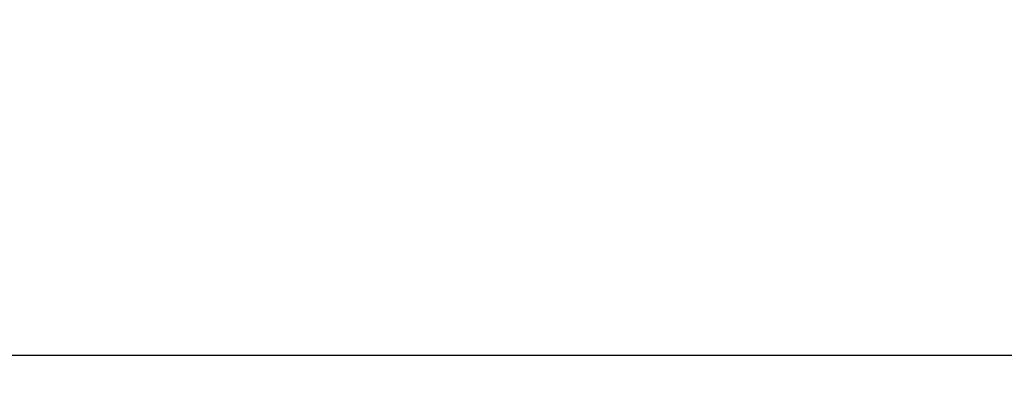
# Model space of a CAD drawing. Extents: x 3165 to 57695, y -7842 to 39081.
# Tile 41 of 248: x 13385 to 14475, y 38047 to 38452. Entities that reach past the tile are written whole.
import ezdxf

# ---------------------------------------------------------------- set-up
doc = ezdxf.new("R2010")
doc.units = 0
doc.header["$LTSCALE"] = 50
doc.header["$PDSIZE"] = -5
doc.layers.get('DEFPOINTS').update_dxf_attribs({"linetype": 'CONTINUOUS'})
doc.layers.add('AS-M38--_F123--_Wandlengte', color=1, linetype='CONTINUOUS')
doc.styles.get("Standard").update_dxf_attribs({"font": 'isocp.shx'})
doc.dimstyles.new('CWall_F2_Wandlengte', dxfattribs={"dimscale": 50, "dimtxt": 2.5, "dimasz": 2, "dimexe": 1, "dimexo": 1, "dimgap": 0.5, "dimtad": 1, "dimdec": 0, "dimdsep": 46, "dimtxsty": 'Standard', "dimcen": 2.5, "dimclrt": 2, "dimadec": 0, "dimazin": 0, "dimtfac": 1, "dimtdec": 0, "dimtix": 1, "dimtmove": 2, "dimatfit": 0, "dimfxl": 0, "dimtolj": 1, "dimtzin": 0, "dimarcsym": 0})

# ---------------------------------------------------------------- blocks, each defined once
blk = doc.blocks.new('*D300')
at = {"layer": 'AS-M38--_F123--_Wandlengte', "color": 0, "lineweight": -2}
blk.add_line((10216.6, 38080.6), (15316.6, 38080.6), dxfattribs=at)
at = {"layer": 'AS-M38--_F123--_Wandlengte', "color": 0}
for points in [[(10216.6, 38113.9), (10216.6, 38047.2), (10016.6, 38080.6)], [(15316.6, 38113.9), (15316.6, 38047.2), (15516.6, 38080.6)]]:
    blk.add_solid(points, dxfattribs=at)
at = {"layer": 'DEFPOINTS', "color": 0}
for p in [(10016.6, 38080.6), (15516.6, 38080.6), (15516.6, 38080.6)]:
    blk.add_point(p, dxfattribs=at)
at = {"layer": 'AS-M38--_F123--_Wandlengte', "color": 2, "insert": (12766.6, 38255.6), "char_height": 300, "attachment_point": 5}
blk.add_mtext('\\A1;5500', dxfattribs=at)

msp = doc.modelspace()

# ---------------------------------------------------------------- dimensions: what is measured, and where the dimension line sits
at = {"layer": 'AS-M38--_F123--_Wandlengte'}
dim = msp.add_linear_dim(base=(15516.6, 38080.6), p1=(10016.6, 38080.6), p2=(15516.6, 38080.6), dimstyle='CWall_F2_Wandlengte', override={"dimtxt": 6, "dimasz": 4}, dxfattribs=at)
dim.commit()
dim.dimension.update_dxf_attribs({"geometry": '*D300', "text_midpoint": (12766.6, 38255.6)})

doc.saveas('drawing.dxf')
